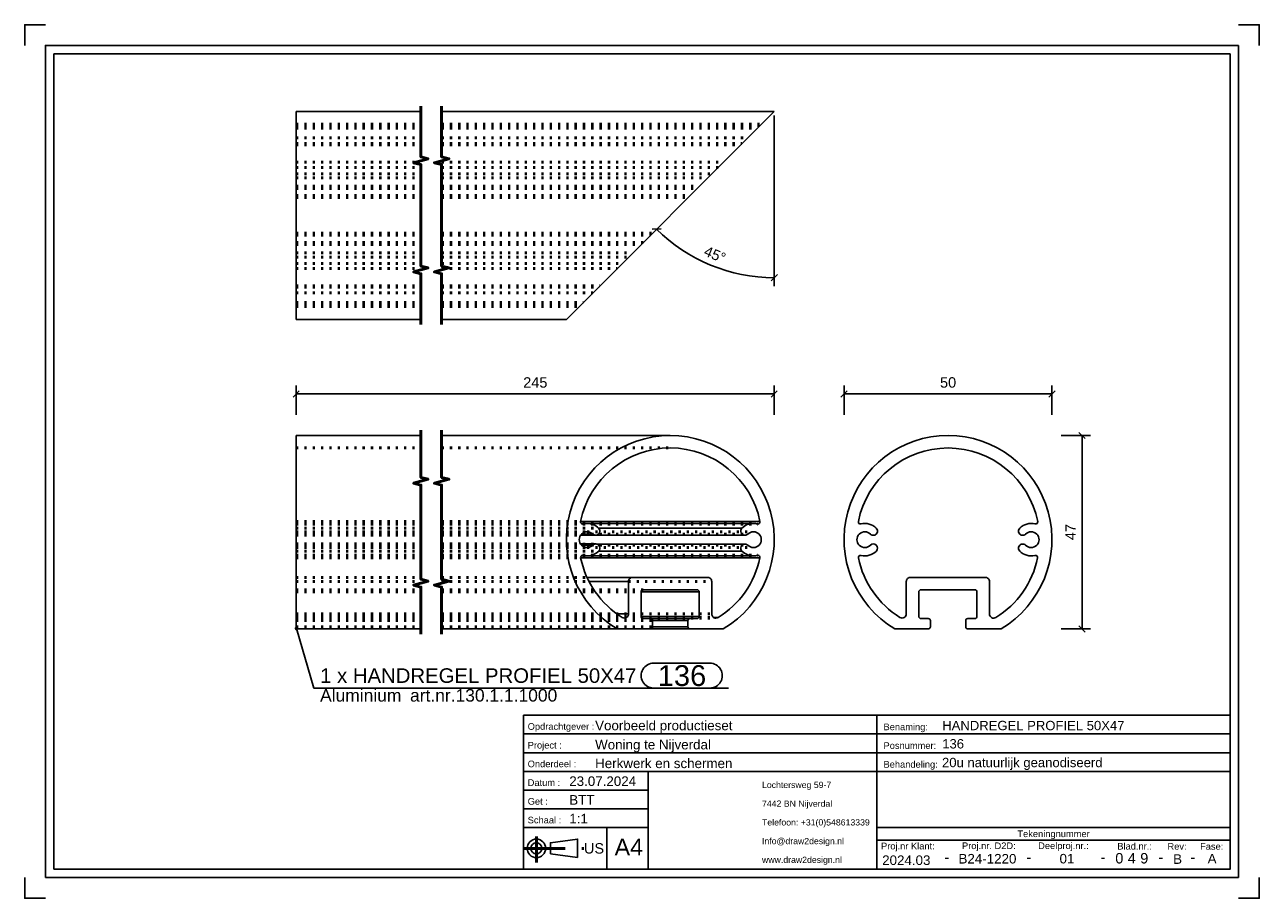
# Model space of a CAD drawing. Header units: millimetres. Extents: x 238 to 535, y -262 to -52.
import ezdxf
from ezdxf.enums import TextEntityAlignment as Align

# ---------------------------------------------------------------- set-up
doc = ezdxf.new("R2010")
doc.units = ezdxf.units.MM
doc.linetypes.add('DOT', pattern=[2, 0.5, -1.5])
doc.linetypes.add('STRICHPUNKT2', pattern=[18.5, 10, -4, 0.5, -4])
doc.layers.get('0').update_dxf_attribs({"linetype": 'CONTINUOUS'})
for name, color, linetype in [('DIM49', 4, 'CONTINUOUS'), ('TXT_ALL', 7, 'CONTINUOUS'), ('TXT_DIM49', 2, 'CONTINUOUS'), ('TXT_YELLOW', 2, 'CONTINUOUS')]:
    doc.layers.add(name, color=color, linetype=linetype)
doc.layers.add('LE_ALL', color=7, linetype='CONTINUOUS', lineweight=50)
doc.styles.add('ARIAL', font='arial.ttf')

# ---------------------------------------------------------------- blocks, each defined once
blk = doc.blocks.new('TFIELD_00005', base_point=(415.08, -252.98))
at = {"layer": 'TXT_YELLOW', "style": 'ARIAL'}
for s, p in [('Lochtersweg 59-7', (415.08, -234.98)), ('7442 BN Nijverdal', (415.08, -239.48)), ('Telefoon: +31(0)548613339', (415.08, -243.98)), ('Info@draw2design.nl', (415.08, -248.48)), ('www.draw2design.nl', (415.08, -252.98))]:
    blk.add_text(s, height=1.5, dxfattribs=at).set_placement(p, align=Align.MIDDLE_LEFT)
blk = doc.blocks.new('FLEX_00004', base_point=(427.9, -255.23))
blk.add_blockref('TFIELD_00005', (415.08, -252.98))
blk = doc.blocks.new('D2D_00003', base_point=(387.96, -253.38))
blk.add_blockref('FLEX_00004', (427.9, -255.23))
blk = doc.blocks.new('TFIELD_00007', base_point=(379.62, -249.92))
at = {"layer": 'TXT_YELLOW', "style": 'ARIAL'}
blk.add_text('A4', height=4, dxfattribs=at).set_placement((379.62, -249.92), align=Align.MIDDLE_LEFT)
blk = doc.blocks.new('FLEX_00006', base_point=(383, -249.92))
blk.add_blockref('TFIELD_00007', (379.62, -249.92))
blk = doc.blocks.new('TFIELD_00013', base_point=(372.24, -250.23))
at = {"layer": 'TXT_YELLOW', "style": 'ARIAL'}
blk.add_text('US', height=2.5, dxfattribs=at).set_placement((372.24, -250.23), align=Align.MIDDLE_LEFT)
blk = doc.blocks.new('FLEX_00012', base_point=(372.24, -250.23))
blk.add_blockref('TFIELD_00013', (372.24, -250.23))
blk = doc.blocks.new('US_00011', base_point=(362.15, -250.23))
blk.add_line((364.17, -251.57), (370.73, -252.46))
blk.add_lwpolyline([(364.17, -251.57), (364.17, -248.9), (370.73, -248.01), (370.73, -252.46)])
for radius in [2.22, 1.33]:
    blk.add_circle((360.81, -250.23), radius)
at = {"layer": 'LE_ALL', "color": 1, "linetype": 'STRICHPUNKT2'}
for p, q in [((360.81, -247.42), (360.81, -253.64)), ((357.71, -250.23), (372.58, -250.23))]:
    blk.add_line(p, q, dxfattribs=at)
blk.add_blockref('FLEX_00012', (372.24, -250.23))
blk = doc.blocks.new('SCHRIFE_00015', base_point=(368.71, -235.23))
for p, q in [((357.71, -218.23), (442.71, -218.23)), ((357.71, -218.23), (357.71, -255.23)), ((442.71, -218.23), (527.71, -218.23)), ((442.71, -255.23), (442.71, -218.23)), ((527.71, -218.23), (527.71, -255.23)), ((357.71, -222.73), (442.71, -222.73)), ((442.71, -222.73), (527.71, -222.73)), ((357.71, -227.23), (442.71, -227.23)), ((442.71, -227.23), (527.71, -227.23)), ((357.71, -231.73), (527.71, -231.73)), ((387.71, -231.73), (387.71, -255.23)), ((387.71, -236.23), (357.71, -236.23)), ((387.71, -240.73), (357.71, -240.73)), ((387.71, -245.23), (357.71, -245.23)), ((377.71, -245.23), (377.71, -255.23)), ((527.71, -245.23), (442.71, -245.23)), ((527.71, -248.23), (442.71, -248.23)), ((527.71, -255.23), (357.71, -255.23))]:
    blk.add_line(p, q)
at = {"layer": 'TXT_YELLOW', "style": 'ARIAL'}
for s, height, p in [('Voorbeeld productieset', 2.3, (374.93, -221.84)), ('HANDREGEL PROFIEL 50X47', 2.25, (458.43, -221.83)), ('Woning te Nijverdal', 2.3, (374.93, -226.44)), ('136', 2.25, (458.43, -226.22)), ('Herkwerk en schermen', 2.3, (374.93, -230.94)), ('20u natuurlijk geanodiseerd', 2.25, (458.38, -230.72)), ('23.07.2024', 2.3, (368.71, -235.23)), ('BTT', 2.3, (368.71, -239.73)), ('1:1', 2.3, (368.71, -244.23))]:
    blk.add_text(s, height=height, dxfattribs=at).set_placement(p)
for s, height, p in [('2024.03', 2.3, (449.79, -254.23)), ('B24-1220', 2.3, (469.31, -253.88)), ('01', 2.3, (488.44, -253.86)), ('B', 2.3, (515.05, -253.96)), ('A', 2.3, (523.35, -253.86)), ('-', 2.5, (459.54, -253.58)), ('-', 2.5, (479.28, -253.58)), ('-', 2.5, (497.11, -253.58)), ('-', 2.5, (511.04, -253.58)), ('-', 2.5, (518.7, -253.58))]:
    blk.add_text(s, height=height, dxfattribs=at).set_placement(p, align=Align.CENTER)
blk = doc.blocks.new('TFIELD_00019', base_point=(506.06, -252.61))
at = {"layer": 'TXT_ALL', "style": 'ARIAL'}
blk.add_text('9', height=2.5, dxfattribs=at).set_placement((506.06, -252.61), align=Align.MIDDLE_LEFT)
blk = doc.blocks.new('9_00018')
blk.add_blockref('TFIELD_00019', (506.06, -252.61))
blk = doc.blocks.new('TELLER1_00017')
blk.add_blockref('9_00018', (0, 0))
blk = doc.blocks.new('TFIELD_00022', base_point=(503.06, -252.61))
at = {"layer": 'TXT_ALL', "style": 'ARIAL'}
blk.add_text('4', height=2.5, dxfattribs=at).set_placement((503.06, -252.61), align=Align.MIDDLE_LEFT)
blk = doc.blocks.new('4_00021')
blk.add_blockref('TFIELD_00022', (503.06, -252.61))
blk = doc.blocks.new('TELLER2_00020')
blk.add_blockref('4_00021', (0, 0))
blk = doc.blocks.new('TFIELD_00025', base_point=(500.06, -252.61))
at = {"layer": 'TXT_ALL', "style": 'ARIAL'}
blk.add_text('0', height=2.5, dxfattribs=at).set_placement((500.06, -252.61), align=Align.MIDDLE_LEFT)
blk = doc.blocks.new('0_00024')
blk.add_blockref('TFIELD_00025', (500.06, -252.61))
blk = doc.blocks.new('TELLER3_00023')
blk.add_blockref('0_00024', (0, 0))
blk = doc.blocks.new('NL_00026', base_point=(358.71, -221.73))
at = {"layer": 'TXT_ALL', "color": 1, "style": 'ARIAL'}
blk.add_text('Tekeningnummer', height=1.6, dxfattribs=at).set_placement((485.21, -246.73), align=Align.MIDDLE_CENTER)
at = {"layer": 'TXT_YELLOW', "style": 'ARIAL'}
for s, p in [('Opdrachtgever :', (358.71, -221.73)), ('Benaming:', (444.31, -221.83)), ('Project :', (358.71, -226.23)), ('Posnummer:', (444.31, -226.33)), ('Onderdeel :', (358.71, -230.73)), ('Behandeling:', (444.31, -230.83)), ('Datum :', (358.71, -235.23)), ('Get :', (358.71, -239.73)), ('Schaal :', (358.71, -244.23)), ('Proj.nr Klant:', (443.71, -250.48)), ('Proj.nr. D2D:', (463.19, -250.41)), ('Deelproj.nr.:', (481.51, -250.4)), ('Blad.nr.:', (500.55, -250.52)), ('Rev:', (512.62, -250.56)), ('Fase:', (520.46, -250.56))]:
    blk.add_text(s, height=1.6, dxfattribs=at).set_placement(p)
blk = doc.blocks.new('SCHRIFE_00014')
for name, p in [('SCHRIFE_00015', (368.71, -235.23)), ('NL_00026', (358.71, -221.73)), ('TELLER3_00023', (0, 0)), ('TELLER2_00020', (0, 0)), ('TELLER1_00017', (0, 0))]:
    blk.add_blockref(name, p)
blk = doc.blocks.new('DINA4Q_00002', base_point=(527.71, -59.23))
for p, q in [((244.71, -255.23), (244.71, -59.23)), ((244.71, -59.23), (527.71, -59.23)), ((529.71, -57.23), (529.71, -257.23)), ((242.71, -257.23), (529.71, -257.23))]:
    blk.add_line(p, q)
for points in [[(237.71, -57.23), (237.71, -52.23), (242.71, -52.23)], [(529.71, -52.23), (534.71, -52.23), (534.71, -57.23)], [(242.71, -257.23), (242.71, -57.23), (529.71, -57.23)], [(527.71, -59.23), (527.71, -255.23), (244.71, -255.23)], [(237.71, -257.23), (237.71, -262.23), (242.71, -262.23)], [(529.71, -262.23), (534.71, -262.23), (534.71, -257.23)]]:
    blk.add_lwpolyline(points)
for name, p in [('SCHRIFE_00014', (0, 0)), ('D2D_00003', (387.96, -253.38)), ('US_00011', (362.15, -250.23)), ('FLEX_00006', (383, -249.92))]:
    blk.add_blockref(name, p)
blk = doc.blocks.new('_ZBL0050_00001')
blk.add_blockref('DINA4Q_00002', (527.71, -59.23))
blk = doc.blocks.new('_D1', base_point=(400.86, -107.63))
at = {"layer": 'DIM49', "color": 1}
for p, q in [((418.01, -74.06), (418.01, -115.06)), ((390.78, -101.33), (388.66, -101.36)), ((417.25, -113.8), (418.77, -112.32))]:
    blk.add_line(p, q, dxfattribs=at)
blk.add_ellipse((418.01, -73.06), major_axis=(0, -40), ratio=1, start_param=5.497787, end_param=6.283185, dxfattribs=at)
at = {"layer": 'TXT_DIM49', "style": 'ARIAL'}
for s, p in [('45', (400.86, -107.63)), ('°', (404.41, -109.1))]:
    blk.add_text(s, height=2.5, rotation=337.4999, dxfattribs=at).set_placement(p)
blk = doc.blocks.new('HANDREGEL PROFIEL 50X47_00031', base_point=(338.01, -85.3))
for p, q in [((303.01, -73.06), (333.01, -73.06)), ((303.01, -73.06), (303.01, -123.06)), ((338.01, -73.06), (418.01, -73.06)), ((368.01, -123.06), (418.01, -73.06)), ((303.01, -123.06), (333.01, -123.06)), ((338.01, -123.06), (368.01, -123.06))]:
    blk.add_line(p, q)
at = {"layer": 'LE_ALL', "color": 3, "linetype": 'DOT'}
for p, q in [((303.01, -76.16), (333.01, -76.16)), ((303.01, -76.49), (333.01, -76.49)), ((303.01, -76.49), (333.01, -76.49)), ((303.01, -76.5), (333.01, -76.5)), ((303.01, -77.1), (333.01, -77.1)), ((303.01, -77.12), (333.01, -77.12)), ((338.01, -76.16), (414.91, -76.16)), ((338.01, -76.49), (414.58, -76.49)), ((338.01, -76.49), (414.57, -76.49)), ((338.01, -76.5), (414.56, -76.5)), ((338.01, -77.1), (413.97, -77.1)), ((338.01, -77.12), (413.95, -77.12)), ((303.01, -79.4), (333.01, -79.4)), ((303.01, -79.4), (333.01, -79.4)), ((338.01, -79.4), (411.67, -79.4)), ((338.01, -79.4), (411.67, -79.4)), ((303.01, -80.81), (333.01, -80.81)), ((303.01, -80.81), (333.01, -80.81)), ((303.01, -81.11), (333.01, -81.11)), ((303.01, -81.11), (333.01, -81.11)), ((338.01, -80.81), (410.25, -80.81)), ((338.01, -80.81), (410.25, -80.81)), ((338.01, -81.11), (409.96, -81.11)), ((338.01, -81.11), (409.96, -81.11)), ((303.01, -85.3), (333.01, -85.3)), ((338.01, -85.3), (405.77, -85.3)), ((303.01, -86.56), (333.01, -86.56)), ((303.01, -88.08), (333.01, -88.08)), ((303.01, -89.08), (333.01, -89.08)), ((338.01, -86.56), (404.5, -86.56)), ((338.01, -88.08), (402.98, -88.08)), ((338.01, -89.08), (401.98, -89.08)), ((303.01, -91.08), (333.01, -91.08)), ((303.01, -91.58), (333.01, -91.58)), ((338.01, -91.08), (399.98, -91.08)), ((338.01, -91.58), (399.48, -91.58)), ((303.01, -93.31), (333.01, -93.31)), ((303.01, -93.81), (333.01, -93.81)), ((338.01, -93.31), (397.76, -93.31)), ((338.01, -93.81), (397.26, -93.81)), ((303.01, -102.31), (333.01, -102.31)), ((303.01, -102.81), (333.01, -102.81)), ((338.01, -102.31), (388.76, -102.31)), ((338.01, -102.81), (388.26, -102.81)), ((303.01, -104.58), (333.01, -104.58)), ((303.01, -105.08), (333.01, -105.08)), ((338.01, -104.58), (386.48, -104.58)), ((338.01, -105.08), (385.98, -105.08)), ((303.01, -107.08), (333.01, -107.08)), ((303.01, -108.08), (333.01, -108.08)), ((303.01, -109.61), (333.01, -109.61)), ((338.01, -107.08), (383.98, -107.08)), ((338.01, -108.08), (382.98, -108.08)), ((338.01, -109.61), (381.46, -109.61)), ((303.01, -110.82), (333.01, -110.82)), ((338.01, -110.82), (380.25, -110.82)), ((303.01, -115), (333.01, -115)), ((303.01, -115.01), (333.01, -115.01)), ((303.01, -115.27), (333.01, -115.27)), ((303.01, -115.3), (333.01, -115.3)), ((338.01, -115), (376.07, -115)), ((338.01, -115.01), (376.06, -115.01)), ((338.01, -115.27), (375.79, -115.27)), ((338.01, -115.3), (375.76, -115.3)), ((303.01, -116.72), (333.01, -116.72)), ((303.01, -116.72), (333.01, -116.72)), ((338.01, -116.72), (374.35, -116.72)), ((338.01, -116.72), (374.35, -116.72)), ((303.01, -119), (333.01, -119)), ((303.01, -119.02), (333.01, -119.02)), ((303.01, -119.61), (333.01, -119.61)), ((303.01, -119.62), (333.01, -119.62)), ((303.01, -119.63), (333.01, -119.63)), ((303.01, -119.96), (333.01, -119.96)), ((338.01, -119), (372.07, -119)), ((338.01, -119.02), (372.05, -119.02)), ((338.01, -119.61), (371.45, -119.61)), ((338.01, -119.62), (371.44, -119.62)), ((338.01, -119.63), (371.44, -119.63)), ((338.01, -119.96), (371.11, -119.96))]:
    blk.add_line(p, q, dxfattribs=at)
blk.add_blockref('_D1', (400.86, -107.63))
blk = doc.blocks.new('HANDREGEL PROFIEL 50X47_00030')
blk.add_blockref('HANDREGEL PROFIEL 50X47_00031', (338.01, -85.3))
blk = doc.blocks.new('Handregel_00029')
blk.add_blockref('HANDREGEL PROFIEL 50X47_00030', (0, 0))
blk = doc.blocks.new('_A3D0129_00028')
blk.add_blockref('Handregel_00029', (0, 0))
blk = doc.blocks.new('_SHORTEN_00032', base_point=(333.01, -124.31))
at = {"layer": 'LE_ALL', "color": 4}
for points in [[(333.01, -124.31), (333.01, -112.12), (331.26, -111.65), (334.76, -110.71), (333.01, -110.25), (333.01, -85.87), (331.26, -85.4), (334.76, -84.46), (333.01, -84), (333.01, -71.81)], [(338.01, -124.31), (338.01, -112.12), (336.26, -111.65), (339.76, -110.71), (338.01, -110.25), (338.01, -85.87), (336.26, -85.4), (339.76, -84.46), (338.01, -84), (338.01, -71.81)]]:
    blk.add_lwpolyline(points, dxfattribs=at)
blk = doc.blocks.new('_ANS0129_00027')
for name, p in [('_A3D0129_00028', (0, 0)), ('_SHORTEN_00032', (333.01, -124.31))]:
    blk.add_blockref(name, p)
blk = doc.blocks.new('_D2', base_point=(357.63, -139.48))
at = {"layer": 'DIM49', "color": 1}
for p, q in [((303.01, -145.98), (303.01, -138.98)), ((418.01, -145.98), (418.01, -138.98)), ((303.76, -140.23), (302.26, -141.73)), ((303.01, -140.98), (418.01, -140.98)), ((417.26, -141.73), (418.76, -140.23))]:
    blk.add_line(p, q, dxfattribs=at)
at = {"layer": 'TXT_DIM49', "style": 'ARIAL'}
blk.add_text('245', height=2.5, dxfattribs=at).set_placement((357.63, -139.48))
blk = doc.blocks.new('SHAPE_00051', base_point=(303.1, -197.35))
at = {"layer": 'DIM49', "color": 3}
for p, q in [((302.84, -197.32), (303.35, -197.32)), ((302.89, -197.52), (303.3, -197.52)), ((303.21, -197.12), (302.99, -197.12)), ((303.1, -197.35), (307.27, -211.7)), ((389, -205.7), (402.52, -205.7)), ((307.27, -211.7), (407.02, -211.7)), ((402.52, -211.7), (389, -211.7))]:
    blk.add_line(p, q, dxfattribs=at)
blk.add_lwpolyline([(302.96, -197.13), (302.91, -197.17), (302.86, -197.23), (302.84, -197.29), (302.83, -197.36), (302.84, -197.43), (302.87, -197.49), (302.91, -197.54), (302.97, -197.58), (303.03, -197.61), (303.1, -197.62), (303.17, -197.61), (303.23, -197.58), (303.29, -197.54), (303.33, -197.48), (303.35, -197.42), (303.36, -197.35), (303.35, -197.28), (303.32, -197.22), (303.28, -197.16), (303.22, -197.12), (303.16, -197.1), (303.09, -197.09), (303.02, -197.1)], close=True, dxfattribs=at)
for centre, start_param, end_param in [((389, -208.7), 1.570796, 4.712389), ((402.52, -208.7), 4.712389, 7.853982)]:
    blk.add_ellipse(centre, major_axis=(3, 0), ratio=1, start_param=start_param, end_param=end_param, dxfattribs=at)
at = {"layer": 'TXT_DIM49', "style": 'ARIAL'}
for s, height, p in [('1 x HANDREGEL PROFIEL 50X47', 3.5, (308.77, -208.7)), ('136', 5, (390, -208.7)), ('Aluminium', 3, (308.77, -213.45)), ('art.nr.130.1.1.1000', 3, (330.41, -213.45))]:
    blk.add_text(s, height=height, dxfattribs=at).set_placement(p, align=Align.MIDDLE_LEFT)
blk = doc.blocks.new('HANDREGEL PROFIEL 50X47_00037', base_point=(338.01, -188.08))
for p, q in [((303.01, -150.98), (333.01, -150.98)), ((303.01, -150.98), (303.01, -197.48)), ((338.01, -150.98), (393.01, -150.98)), ((371.44, -171.66), (414.58, -171.66)), ((371.59, -172.12), (373.01, -172.12)), ((371.8, -172.24), (372.05, -172.24)), ((373.01, -172.12), (413.01, -172.12)), ((371.43, -174.97), (410.96, -174.97)), ((371.43, -174.97), (375.06, -174.97)), ((371.67, -174.68), (374.35, -174.68)), ((375.76, -173.26), (410.25, -173.26)), ((371.42, -177.06), (375.07, -177.06)), ((371.67, -177.37), (374.35, -177.37)), ((375.24, -177.08), (410.96, -177.08)), ((371.45, -180.39), (414.56, -180.39)), ((371.61, -179.92), (373.01, -179.92)), ((371.82, -179.81), (372.07, -179.81)), ((373.01, -179.92), (413.01, -179.92)), ((375.76, -178.78), (410.25, -178.78)), ((372.98, -185.08), (383.98, -185.08)), ((373.46, -186.08), (382.98, -186.08)), ((385.98, -188.58), (399.98, -188.58)), ((380.18, -193.86), (382.98, -193.86)), ((385.98, -194.48), (399.98, -194.48)), ((388.76, -195.48), (397.26, -195.48)), ((403.46, -194.74), (404.5, -194.74)), ((303.01, -197.48), (333.01, -197.48)), ((338.01, -197.48), (380.25, -197.48)), ((388.26, -197.48), (397.76, -197.48)), ((388.76, -196.98), (397.26, -196.98))]:
    blk.add_line(p, q)
for points in [[(388.26, -194.98), (397.76, -194.98), (399.48, -194.98, 0.414214), (399.98, -194.48), (399.98, -188.58, 0.414214), (399.48, -188.08), (386.48, -188.08, 0.414214), (385.98, -188.58), (385.98, -194.48, 0.414214), (386.48, -194.98), (388.26, -194.98, -0.414214), (388.76, -195.48), (388.76, -196.98, -0.414214), (388.26, -197.48), (380.25, -197.48, -0.7626), (393.01, -150.98, -0.7626), (405.77, -197.48), (397.76, -197.48)], [(397.26, -196.98), (397.26, -195.48, -0.414214), (397.76, -194.98)]]:
    blk.add_lwpolyline(points, format="xyb")
blk.add_lwpolyline([(402.98, -193.89), (402.98, -186.08, 0.414214), (401.98, -185.08), (383.98, -185.08, 0.414214), (382.98, -186.08), (382.98, -193.86, -0.414214), (381.98, -194.86, -0.139072), (381.46, -194.71, -0.206945), (371.45, -180.39, -0.474633), (371.94, -179.79, -0.061117), (372.07, -179.81, 0.061117), (373.01, -179.92, 0.201418), (375.79, -178.75, 0.660916), (375.07, -177.06, 0.204155), (374.35, -177.37, -0.19854), (373.01, -177.92, -1), (373.01, -174.12, -0.198598), (374.35, -174.68, 0.198598), (375.06, -174.97, 0.668616), (375.76, -173.26, 0.198598), (373.01, -172.12, 0.062115), (372.05, -172.24, -0.062115), (371.93, -172.26, -0.473415), (371.44, -171.66, -0.357391), (393.01, -153.98, -0.357391), (414.58, -171.66, -0.473414), (414.09, -172.26, -0.06212), (413.97, -172.24, 0.06212), (413.01, -172.12, 0.198585), (410.25, -173.26, 0.668635), (410.96, -174.97, 0.198585), (411.67, -174.68, -0.198585), (413.01, -174.12, -1), (413.01, -177.92, -0.198584), (411.67, -177.37, 0.198584), (410.96, -177.08, 0.668636), (410.25, -178.78, 0.198584), (413.01, -179.92, 0.061122), (413.95, -179.81, -0.061122), (414.07, -179.79, -0.474633), (414.56, -180.39, -0.207687), (404.5, -194.74, -0.138346), (403.98, -194.89, -0.414214)], format="xyb", close=True)
blk.add_arc((397.76, -196.98), 0.5, 180, -90)
at = {"layer": 'LE_ALL', "color": 3, "linetype": 'DOT'}
for p, q in [((303.01, -153.98), (333.01, -153.98)), ((338.01, -153.98), (393.01, -153.98)), ((303.01, -171.66), (333.01, -171.66)), ((303.01, -171.66), (333.01, -171.66)), ((303.01, -172.12), (333.01, -172.12)), ((303.01, -172.24), (333.01, -172.24)), ((303.01, -172.24), (333.01, -172.24)), ((303.01, -172.26), (333.01, -172.26)), ((303.01, -172.26), (333.01, -172.26)), ((338.01, -171.66), (371.44, -171.66)), ((338.01, -171.66), (371.44, -171.66)), ((338.01, -172.12), (371.59, -172.12)), ((338.01, -172.24), (413.97, -172.24)), ((338.01, -172.24), (371.8, -172.24)), ((338.01, -172.26), (414.09, -172.26)), ((338.01, -172.26), (371.93, -172.26)), ((303.01, -173.26), (333.01, -173.26)), ((303.01, -173.26), (333.01, -173.26)), ((303.01, -174.12), (333.01, -174.12)), ((303.01, -174.68), (333.01, -174.68)), ((303.01, -174.68), (333.01, -174.68)), ((303.01, -174.97), (333.01, -174.97)), ((303.01, -174.97), (333.01, -174.97)), ((338.01, -173.26), (375.76, -173.26)), ((338.01, -173.26), (375.76, -173.26)), ((338.01, -174.12), (373.01, -174.12)), ((338.01, -174.68), (411.67, -174.68)), ((338.01, -174.68), (371.67, -174.68)), ((338.01, -174.97), (371.43, -174.97)), ((338.01, -174.97), (371.43, -174.97)), ((373.01, -174.12), (413.01, -174.12)), ((303.01, -177.06), (333.01, -177.06)), ((303.01, -177.08), (333.01, -177.08)), ((303.01, -177.37), (333.01, -177.37)), ((303.01, -177.37), (333.01, -177.37)), ((303.01, -177.92), (333.01, -177.92)), ((338.01, -177.06), (371.42, -177.06)), ((338.01, -177.08), (375.24, -177.08)), ((338.01, -177.37), (411.67, -177.37)), ((338.01, -177.37), (371.67, -177.37)), ((338.01, -177.92), (373.01, -177.92)), ((373.01, -177.92), (413.01, -177.92)), ((303.01, -178.75), (333.01, -178.75)), ((303.01, -178.78), (333.01, -178.78)), ((303.01, -179.79), (333.01, -179.79)), ((303.01, -179.79), (333.01, -179.79)), ((303.01, -179.81), (333.01, -179.81)), ((303.01, -179.81), (333.01, -179.81)), ((303.01, -179.92), (333.01, -179.92)), ((303.01, -180.39), (333.01, -180.39)), ((303.01, -180.39), (333.01, -180.39)), ((338.01, -178.75), (375.79, -178.75)), ((338.01, -178.78), (375.76, -178.78)), ((338.01, -179.79), (414.07, -179.79)), ((338.01, -179.79), (371.94, -179.79)), ((338.01, -179.81), (413.95, -179.81)), ((338.01, -179.81), (371.82, -179.81)), ((338.01, -179.92), (371.61, -179.92)), ((338.01, -180.39), (371.45, -180.39)), ((338.01, -180.39), (371.45, -180.39)), ((303.01, -185.08), (333.01, -185.08)), ((303.01, -186.08), (333.01, -186.08)), ((338.01, -185.08), (372.98, -185.08)), ((338.01, -186.08), (373.46, -186.08)), ((382.98, -186.08), (402.98, -186.08)), ((303.01, -188.08), (333.01, -188.08)), ((303.01, -188.58), (333.01, -188.58)), ((338.01, -188.08), (386.48, -188.08)), ((338.01, -188.58), (385.98, -188.58)), ((303.01, -193.86), (333.01, -193.86)), ((303.01, -193.89), (333.01, -193.89)), ((303.01, -194.48), (333.01, -194.48)), ((303.01, -194.71), (333.01, -194.71)), ((303.01, -194.74), (333.01, -194.74)), ((303.01, -194.86), (333.01, -194.86)), ((303.01, -194.89), (333.01, -194.89)), ((303.01, -194.98), (333.01, -194.98)), ((303.01, -195.48), (333.01, -195.48)), ((338.01, -193.86), (380.18, -193.86)), ((338.01, -193.89), (402.98, -193.89)), ((338.01, -194.48), (385.98, -194.48)), ((338.01, -194.71), (381.46, -194.71)), ((338.01, -194.74), (403.46, -194.74)), ((338.01, -194.86), (381.98, -194.86)), ((338.01, -194.89), (403.98, -194.89)), ((338.01, -194.98), (386.48, -194.98)), ((338.01, -195.48), (388.76, -195.48)), ((303.01, -196.98), (333.01, -196.98)), ((338.01, -196.98), (388.76, -196.98))]:
    blk.add_line(p, q, dxfattribs=at)
for name, p in [('_D2', (357.63, -139.48)), ('SHAPE_00051', (303.1, -197.35))]:
    blk.add_blockref(name, p)
blk = doc.blocks.new('HANDREGEL PROFIEL 50X47_00036')
blk.add_blockref('HANDREGEL PROFIEL 50X47_00037', (338.01, -188.08))
blk = doc.blocks.new('Handregel_00035')
blk.add_blockref('HANDREGEL PROFIEL 50X47_00036', (0, 0))
blk = doc.blocks.new('_A3D0130_00034')
blk.add_blockref('Handregel_00035', (0, 0))
blk = doc.blocks.new('_SHORTEN_00038', base_point=(333.01, -198.73))
at = {"layer": 'LE_ALL', "color": 4}
for points in [[(333.01, -198.73), (333.01, -187.42), (331.26, -186.95), (334.76, -186.01), (333.01, -185.55), (333.01, -162.92), (331.26, -162.45), (334.76, -161.51), (333.01, -161.05), (333.01, -149.73)], [(338.01, -198.73), (338.01, -187.42), (336.26, -186.95), (339.76, -186.01), (338.01, -185.55), (338.01, -162.92), (336.26, -162.45), (339.76, -161.51), (338.01, -161.05), (338.01, -149.73)]]:
    blk.add_lwpolyline(points, dxfattribs=at)
blk = doc.blocks.new('_ANS0130_00033')
for name, p in [('_A3D0130_00034', (0, 0)), ('_SHORTEN_00038', (333.01, -198.73))]:
    blk.add_blockref(name, p)
blk = doc.blocks.new('_D3', base_point=(457.9, -139.48))
at = {"layer": 'DIM49', "color": 1}
for p, q in [((434.82, -145.98), (434.82, -138.98)), ((484.82, -145.98), (484.82, -138.98)), ((435.57, -140.23), (434.07, -141.73)), ((484.82, -140.98), (434.82, -140.98)), ((484.07, -141.73), (485.57, -140.23))]:
    blk.add_line(p, q, dxfattribs=at)
at = {"layer": 'TXT_DIM49', "style": 'ARIAL'}
blk.add_text('50', height=2.5, dxfattribs=at).set_placement((457.9, -139.48))
blk = doc.blocks.new('_D4', base_point=(490.57, -176.15))
at = {"layer": 'DIM49', "color": 1}
for p, q in [((487.07, -150.98), (494.07, -150.98)), ((492.82, -151.73), (491.32, -150.23)), ((492.07, -197.48), (492.07, -150.98)), ((487.07, -197.48), (494.07, -197.48)), ((491.32, -196.73), (492.82, -198.23))]:
    blk.add_line(p, q, dxfattribs=at)
at = {"layer": 'TXT_DIM49', "style": 'ARIAL'}
blk.add_text('47', height=2.5, rotation=90.0002, dxfattribs=at).set_placement((490.57, -176.15))
blk = doc.blocks.new('HANDREGEL PROFIEL 50X47_00043', base_point=(469.79, -193.89))
for points in [[(447.06, -197.48, -3.644957), (472.58, -197.48), (464.57, -197.48, -0.414214), (464.07, -196.98), (464.07, -195.48, -0.414214), (464.57, -194.98), (466.29, -194.98, 0.414214), (466.79, -194.48), (466.79, -188.58, 0.414214), (466.29, -188.08), (453.29, -188.08, 0.414214), (452.79, -188.58), (452.79, -194.48, 0.414214), (453.29, -194.98), (455.07, -194.98, -0.414214), (455.57, -195.48), (455.57, -196.98, -0.414214), (455.07, -197.48)], [(469.79, -193.89), (469.79, -186.08, 0.414214), (468.79, -185.08), (450.79, -185.08, 0.414214), (449.79, -186.08), (449.79, -193.86, -0.587106), (448.27, -194.71, -0.206945), (438.27, -180.39, -0.551755), (438.88, -179.81, 0.265807), (442.6, -178.75, 1), (441.16, -177.37, -2.409712), (441.16, -174.68, 1), (442.57, -173.26, 0.263969), (438.86, -172.24, -0.551755), (438.25, -171.66, -0.81945), (481.39, -171.66, -0.551761), (480.78, -172.24, 0.263961), (477.07, -173.26, 1), (478.48, -174.68, -2.40991), (478.48, -177.37, 1), (477.07, -178.78, 0.262896), (480.76, -179.81, -0.551761), (481.37, -180.39, -0.207687), (471.32, -194.74, -0.586149)]]:
    blk.add_lwpolyline(points, format="xyb", close=True)
for name, p in [('_D3', (457.9, -139.48)), ('_D4', (490.57, -176.15))]:
    blk.add_blockref(name, p)
blk = doc.blocks.new('HANDREGEL PROFIEL 50X47_00042')
blk.add_blockref('HANDREGEL PROFIEL 50X47_00043', (469.79, -193.89))
blk = doc.blocks.new('Handregel_00041')
blk.add_blockref('HANDREGEL PROFIEL 50X47_00042', (0, 0))
blk = doc.blocks.new('_A3D0131_00040')
blk.add_blockref('Handregel_00041', (0, 0))
blk = doc.blocks.new('_ANS0131_00039')
blk.add_blockref('_A3D0131_00040', (0, 0))

msp = doc.modelspace()

# ---------------------------------------------------------------- block references
for name in ['_ZBL0050_00001', '_ANS0129_00027', '_ANS0130_00033', '_ANS0131_00039']:
    msp.add_blockref(name, (0, 0))

doc.saveas('drawing.dxf')
